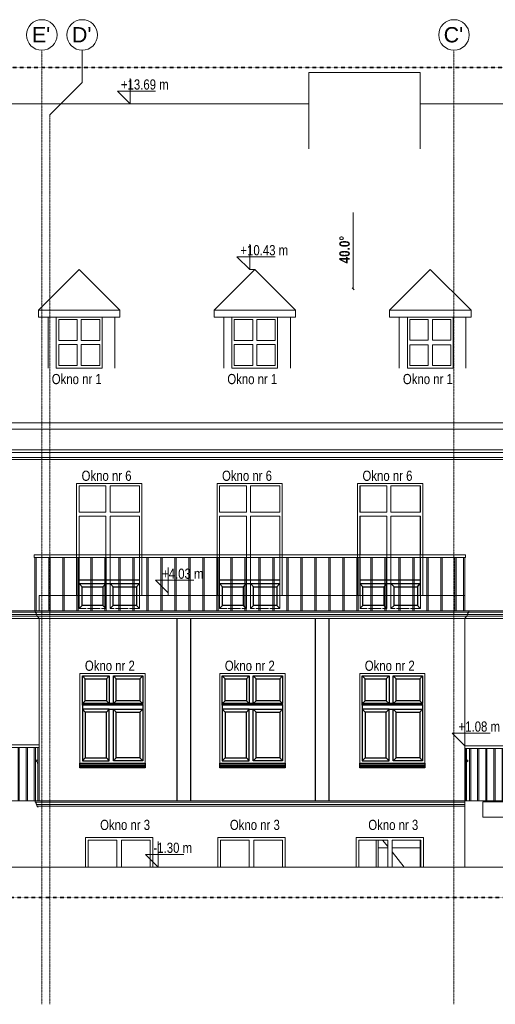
# Model space of a CAD drawing. Header units: millimetres. Extents: x -784 to 360321, y -10607 to 16514.
# Tile 3 of 95: x 15873 to 25220, y -3995 to 15340. Entities that reach past the tile are written whole.
import ezdxf

# ---------------------------------------------------------------- set-up
doc = ezdxf.new("R2010")
doc.units = ezdxf.units.MM
doc.linetypes.add('__FK_przerywana', pattern=[3.2004, 1.6002, -1.6002])
doc.linetypes.add('Linia siatki', pattern=[22.225, 12.7, -3.175, 3.175, -3.175])
for name, color, linetype, lineweight in [('A-DETL-THIN', 7, 'Continuous', 5), ('A-GENM', 7, 'Continuous', 5), ('C-TOPO', 7, 'Continuous', 5), ('G-ANNO-DIMS', 7, 'Continuous', 5), ('S-GRID', 7, 'Continuous', 5), ('S-GRID-IDEN', 7, 'Continuous', 5)]:
    doc.layers.add(name, color=color, linetype=linetype, lineweight=lineweight)
for name, color, linetype, lineweight, true_color in [('A-DOOR', 7, 'Continuous', 18, 0x7f7f7f), ('A-DOOR-FRAM', 7, 'Continuous', 18, 0x7f7f7f), ('A-DOOR-HDLN', 7, 'Continuous', 18, 0x7f7f7f), ('A-FLOR', 7, 'Continuous', 18, 0x7f7f7f), ('A-FLOR-HRAL', 7, 'Continuous', 18, 0x7f7f7f), ('A-GLAZ', 7, 'Continuous', 18, 0x7f7f7f), ('A-ROOF', 7, 'Continuous', 18, 0x7f7f7f), ('A-WALL', 7, 'Continuous', 18, 0x7f7f7f), ('S-STRS', 7, 'Continuous', 18, 0x7f7f7f)]:
    doc.layers.add(name, color=color, linetype=linetype, lineweight=lineweight, true_color=true_color)
doc.styles.add('Arial', font='arial.ttf', dxfattribs={"height": 300})
doc.styles.add('Arial_2', font='arial.ttf', dxfattribs={"width": 0.8, "height": 200})
doc.styles.add('Arial_B', font='arialbd.ttf', dxfattribs={"width": 0.8, "height": 206.349206})

# ---------------------------------------------------------------- blocks, each defined once
blk = doc.blocks.new('Poręcz - 25mm-1252062-Północ')
at = {"layer": 'A-FLOR-HRAL'}
for p, q in [((16161, 0), (16161, 1050)), ((16186, 0), (16186, 1050))]:
    blk.add_line(p, q, dxfattribs=at)
blk = doc.blocks.new('Poręcz - 25mm-1536193-Północ')
at = {"layer": 'A-FLOR-HRAL'}
for p, q in [((10561, 0), (10561, 989)), ((10586, 0), (10586, 1003))]:
    blk.add_line(p, q, dxfattribs=at)
blk = doc.blocks.new('Poręcz - 25mm-1536191-Północ')
at = {"layer": 'A-FLOR-HRAL'}
for p, q in [((10401, -186), (10401, 896)), ((10426, -186), (10426, 910))]:
    blk.add_line(p, q, dxfattribs=at)
blk = doc.blocks.new('Poręcz - 25mm-V1-Północ')
at = {"layer": 'A-FLOR-HRAL'}
for p, q in [((10241, -371), (10241, 803)), ((10266, -371), (10266, 817))]:
    blk.add_line(p, q, dxfattribs=at)
blk = doc.blocks.new('Poręcz - 25mm-1535644-Północ')
at = {"layer": 'A-FLOR-HRAL'}
for p, q in [((10641, 0), (10641, 1035)), ((10666, 0), (10666, 1049))]:
    blk.add_line(p, q, dxfattribs=at)
blk = doc.blocks.new('Poręcz - 25mm-V2-Północ')
at = {"layer": 'A-FLOR-HRAL'}
blk.add_line((16233, 0), (16233, 1050), dxfattribs=at)
blk = doc.blocks.new('Poręcz - 25mm-1535640-Północ')
at = {"layer": 'A-FLOR-HRAL'}
for p, q in [((8733, -1114), (8733, -72)), ((8758, -1114), (8758, -58))]:
    blk.add_line(p, q, dxfattribs=at)
blk = doc.blocks.new('Poręcz - Poręcz-1479612-Północ')
for name, p in [('Poręcz - 25mm-1536193-Północ', (0, 0)), ('Poręcz - 25mm-1535644-Północ', (0, 0)), ('Poręcz - 25mm-1252062-Północ', (-5440, 0)), ('Poręcz - 25mm-1252062-Północ', (-5280, 0)), ('Poręcz - 25mm-1252062-Północ', (-5120, 0)), ('Poręcz - 25mm-1252062-Północ', (-4960, 0)), ('Poręcz - 25mm-1252062-Północ', (-4800, 0)), ('Poręcz - 25mm-1252062-Północ', (-4640, 0)), ('Poręcz - 25mm-1252062-Północ', (-4480, 0)), ('Poręcz - 25mm-1252062-Północ', (-4320, 0)), ('Poręcz - 25mm-1252062-Północ', (-4160, 0)), ('Poręcz - 25mm-1252062-Północ', (-4000, 0)), ('Poręcz - 25mm-1252062-Północ', (-3840, 0)), ('Poręcz - 25mm-1252062-Północ', (-3680, 0)), ('Poręcz - 25mm-1252062-Północ', (-3520, 0)), ('Poręcz - 25mm-1252062-Północ', (-3360, 0)), ('Poręcz - 25mm-1252062-Północ', (-3200, 0)), ('Poręcz - 25mm-1252062-Północ', (-3040, 0)), ('Poręcz - 25mm-1252062-Północ', (-2880, 0)), ('Poręcz - 25mm-1252062-Północ', (-2720, 0)), ('Poręcz - 25mm-1252062-Północ', (-2560, 0)), ('Poręcz - 25mm-1252062-Północ', (-2400, 0)), ('Poręcz - 25mm-1252062-Północ', (-2240, 0)), ('Poręcz - 25mm-1252062-Północ', (-2080, 0)), ('Poręcz - 25mm-1252062-Północ', (-1920, 0)), ('Poręcz - 25mm-1252062-Północ', (-1760, 0)), ('Poręcz - 25mm-1252062-Północ', (-1600, 0)), ('Poręcz - 25mm-1252062-Północ', (-1440, 0)), ('Poręcz - 25mm-1252062-Północ', (-1280, 0)), ('Poręcz - 25mm-1252062-Północ', (-1120, 0)), ('Poręcz - 25mm-1252062-Północ', (-960, 0)), ('Poręcz - 25mm-1252062-Północ', (-800, 0)), ('Poręcz - 25mm-1252062-Północ', (-640, 0)), ('Poręcz - 25mm-1252062-Północ', (-480, 0)), ('Poręcz - 25mm-1252062-Północ', (-320, 0)), ('Poręcz - 25mm-1252062-Północ', (-160, 0)), ('Poręcz - 25mm-1252062-Północ', (0, 0)), ('Poręcz - 25mm-V2-Północ', (0, 0)), ('Poręcz - 25mm-V1-Północ', (0, 0)), ('Poręcz - 25mm-1536191-Północ', (0, 0)), ('Poręcz - 25mm-V1-Północ', (-320, -186)), ('Poręcz - 25mm-1536191-Północ', (-320, -186)), ('Poręcz - 25mm-V1-Północ', (-640, -371)), ('Poręcz - 25mm-1536191-Północ', (-640, -371)), ('Poręcz - 25mm-V1-Północ', (-960, -557)), ('Poręcz - 25mm-1536191-Północ', (-960, -557)), ('Poręcz - 25mm-V1-Północ', (-1280, -743)), ('Poręcz - 25mm-1536191-Północ', (-1280, -743)), ('Poręcz - 25mm-1535640-Północ', (0, 0)), ('Poręcz - 25mm-1536191-Północ', (-1600, -929))]:
    blk.add_blockref(name, p)
blk = doc.blocks.new('Typ poręczy górnej - Górna poręcz_wewnętrzny_-1479621-Północ')
at = {"layer": 'A-FLOR-HRAL'}
for p, q in [((10653, 1100), (8733, -14)), ((10667, 1050), (8733, -72)), ((16258, 1100), (10653, 1100)), ((16258, 1050), (10667, 1050)), ((8733, -72), (8733, -14))]:
    blk.add_line(p, q, dxfattribs=at)
blk = doc.blocks.new('Drz Drzwi pełne x1 ___FK_04_0 - Dd - W - zwykłe - 97_6 x 203_7 _90 x 200_ EI 121-V3-Północ')
at = {"layer": 'A-DOOR-HDLN', "lineweight": 5, "true_color": 0x787878}
h = blk.add_hatch(dxfattribs=at)
h.set_pattern_fill('FP_2', color=8, style=0, pattern_type=2)
h.set_pattern_definition([(0, (23328.4, -2720), (0, 600), [])])
h.paths.add_polyline_path([(23192, -1300), (23741, -1300), (23741, -770), (23192, -770), (23192, -1232)])
h.paths.add_polyline_path([(22918, -1300), (23105, -1300), (23105, -770), (22915, -770), (22915, -1300)])
at = {"layer": 'A-DOOR-FRAM'}
for p, q in [((22878, -770), (22878, -1300)), ((22915, -1300), (22915, -770)), ((23741, -770), (23741, -1300))]:
    blk.add_line(p, q, dxfattribs=at)
at = {"layer": 'A-DOOR-HDLN'}
for p, q in [((23006, -770), (23105, -894)), ((23192, -1002), (23430, -1300))]:
    blk.add_line(p, q, dxfattribs=at)
blk = doc.blocks.new('Poręcz - 25mm-1801074-Północ')
at = {"layer": 'A-FLOR-HRAL'}
for p, q in [((33201, -1140), (33201, -32)), ((33226, -1140), (33226, -44))]:
    blk.add_line(p, q, dxfattribs=at)
blk = doc.blocks.new('Poręcz - 25mm-1801072-Północ')
at = {"layer": 'A-FLOR-HRAL'}
for p, q in [((33041, -1140), (33041, 48)), ((33066, -1140), (33066, 36))]:
    blk.add_line(p, q, dxfattribs=at)
blk = doc.blocks.new('Poręcz - 25mm-V13-Północ')
at = {"layer": 'A-FLOR-HRAL'}
for p, q in [((30961, 0), (30961, 1030)), ((30986, 0), (30986, 1030))]:
    blk.add_line(p, q, dxfattribs=at)
blk = doc.blocks.new('Poręcz - 25mm-V14-Północ')
at = {"layer": 'A-FLOR-HRAL'}
for p, q in [((24631, 0), (24631, 1030)), ((24656, 0), (24656, 1030))]:
    blk.add_line(p, q, dxfattribs=at)
blk = doc.blocks.new('Poręcz - 25mm-1801112-Północ')
at = {"layer": 'A-FLOR-HRAL'}
for p, q in [((33304, -1140), (33304, -83)), ((33329, -1140), (33329, -96))]:
    blk.add_line(p, q, dxfattribs=at)
blk = doc.blocks.new('Poręcz - Poręcz-1540562-Północ')
for name, p in [('Poręcz - 25mm-V14-Północ', (0, 0)), ('Poręcz - 25mm-V13-Północ', (-6249.6, 0)), ('Poręcz - 25mm-V13-Północ', (-6089.6, 0)), ('Poręcz - 25mm-V13-Północ', (-5929.6, 0)), ('Poręcz - 25mm-V13-Północ', (-5769.6, 0)), ('Poręcz - 25mm-V13-Północ', (-5609.6, 0)), ('Poręcz - 25mm-V13-Północ', (-5449.6, 0)), ('Poręcz - 25mm-V13-Północ', (-5289.6, 0)), ('Poręcz - 25mm-V13-Północ', (-5129.6, 0)), ('Poręcz - 25mm-V13-Północ', (-4969.6, 0)), ('Poręcz - 25mm-V13-Północ', (-4809.6, 0)), ('Poręcz - 25mm-V13-Północ', (-4649.6, 0)), ('Poręcz - 25mm-V13-Północ', (-4489.6, 0)), ('Poręcz - 25mm-V13-Północ', (-4329.6, 0)), ('Poręcz - 25mm-V13-Północ', (-4169.6, 0)), ('Poręcz - 25mm-V13-Północ', (-4009.6, 0)), ('Poręcz - 25mm-V13-Północ', (-3849.6, 0)), ('Poręcz - 25mm-V13-Północ', (-3689.6, 0)), ('Poręcz - 25mm-V13-Północ', (-3529.6, 0)), ('Poręcz - 25mm-V13-Północ', (-3369.6, 0)), ('Poręcz - 25mm-V13-Północ', (-3209.6, 0)), ('Poręcz - 25mm-V13-Północ', (-3049.6, 0)), ('Poręcz - 25mm-V13-Północ', (-2889.6, 0)), ('Poręcz - 25mm-V13-Północ', (-2729.6, 0)), ('Poręcz - 25mm-V13-Północ', (-2569.6, 0)), ('Poręcz - 25mm-V13-Północ', (-2409.6, 0)), ('Poręcz - 25mm-V13-Północ', (-2249.6, 0)), ('Poręcz - 25mm-V13-Północ', (-2089.6, 0)), ('Poręcz - 25mm-V13-Północ', (-1929.6, 0)), ('Poręcz - 25mm-V13-Północ', (-1769.6, 0)), ('Poręcz - 25mm-V13-Północ', (-1609.6, 0)), ('Poręcz - 25mm-V13-Północ', (-1449.6, 0)), ('Poręcz - 25mm-V13-Północ', (-1289.6, 0)), ('Poręcz - 25mm-V13-Północ', (-1129.6, 0)), ('Poręcz - 25mm-V13-Północ', (-969.6, 0)), ('Poręcz - 25mm-V13-Północ', (-809.6, 0)), ('Poręcz - 25mm-V13-Północ', (-649.6, 0)), ('Poręcz - 25mm-V13-Północ', (-489.6, 0)), ('Poręcz - 25mm-V13-Północ', (-329.6, 0)), ('Poręcz - 25mm-V13-Północ', (-240, 0)), ('Poręcz - 25mm-V13-Północ', (-160, 0)), ('Poręcz - 25mm-V13-Północ', (0, 0)), ('Poręcz - 25mm-1801072-Północ', (-1920, 960)), ('Poręcz - 25mm-1801074-Północ', (-1920, 960)), ('Poręcz - 25mm-1801072-Północ', (-1600, 800)), ('Poręcz - 25mm-1801074-Północ', (-1600, 800)), ('Poręcz - 25mm-1801072-Północ', (-1280, 640)), ('Poręcz - 25mm-1801074-Północ', (-1280, 640)), ('Poręcz - 25mm-1801072-Północ', (-960, 480)), ('Poręcz - 25mm-1801074-Północ', (-960, 480)), ('Poręcz - 25mm-1801072-Północ', (-640, 320)), ('Poręcz - 25mm-1801074-Północ', (-640, 320)), ('Poręcz - 25mm-1801072-Północ', (-320, 160)), ('Poręcz - 25mm-1801074-Północ', (-320, 160)), ('Poręcz - 25mm-1801072-Północ', (0, 0)), ('Poręcz - 25mm-1801074-Północ', (0, 0)), ('Poręcz - 25mm-1801112-Północ', (0, 0))]:
    blk.add_blockref(name, p)
blk = doc.blocks.new('Typ poręczy górnej - Górna poręcz_wewnętrzny_-1540574-Północ')
at = {"layer": 'A-FLOR-HRAL'}
for p, q in [((30733, 1080), (24619, 1080)), ((24619, 1030), (24619, 1080)), ((24619, 1030), (30733, 1030)), ((31089, 1080), (30733, 1080)), ((30733, 1030), (31077, 1030)), ((31077, 1030), (33329, -96)), ((33329, -40), (31089, 1080)), ((33329, -40), (33329, -96))]:
    blk.add_line(p, q, dxfattribs=at)
blk = doc.blocks.new('Aluprof_MB-45_I_Alu_Window-FIX-4-panel_ENG_R-00495 - 1230 x 1483-1593343-Północ')
at = {"layer": 'A-GLAZ'}
for p, q in [((22560, 5671), (22560, 6183)), ((22560, 6183), (23088, 6183)), ((23088, 6183), (23088, 5671)), ((23169, 6183), (23746, 6183)), ((23169, 5671), (23169, 6183)), ((23746, 6183), (23746, 5671)), ((23088, 5671), (22560, 5671)), ((23746, 5671), (23169, 5671)), ((22560, 5590), (23088, 5590)), ((22560, 4030), (22560, 5590)), ((23088, 5590), (23088, 4030)), ((23169, 5590), (23746, 5590)), ((23169, 4030), (23169, 5590)), ((23746, 5590), (23746, 4030))]:
    blk.add_line(p, q, dxfattribs=at)
blk = doc.blocks.new('Aluprof_MB-45_I_Alu_Window-FIX-4-panel_ENG_R-00495 - 1230 x 1484-1595857-Północ')
at = {"layer": 'A-GLAZ'}
for p, q in [((20090, 9041), (20090, 9453)), ((20090, 9453), (20453, 9453)), ((20453, 9453), (20453, 9041)), ((20534, 9453), (20896, 9453)), ((20534, 9041), (20534, 9453)), ((20896, 9453), (20896, 9041)), ((20453, 9041), (20090, 9041)), ((20090, 8960), (20453, 8960)), ((20090, 8547), (20090, 8960)), ((20453, 8960), (20453, 8547)), ((20896, 9041), (20534, 9041)), ((20534, 8960), (20896, 8960)), ((20534, 8547), (20534, 8960)), ((20896, 8960), (20896, 8547)), ((20453, 8547), (20090, 8547)), ((20896, 8547), (20534, 8547))]:
    blk.add_line(p, q, dxfattribs=at)
blk = doc.blocks.new('Aluprof_MB-45_I_Alu_Window-FIX-4-panel_ENG_R-00495 - 1230 x 1484-V18-Północ')
at = {"layer": 'A-GLAZ'}
for p, q in [((23493, 8500), (23493, 9500)), ((24393, 9500), (24393, 8500)), ((23543, 9450), (23543, 9044)), ((23543, 9450), (23900, 9450)), ((23900, 9450), (23900, 9044)), ((23987, 9450), (24343, 9450)), ((23987, 9044), (23987, 9450)), ((24343, 9044), (24343, 9450)), ((23900, 9044), (23543, 9044)), ((23543, 8957), (23543, 8550)), ((23543, 8957), (23900, 8957)), ((23900, 8957), (23900, 8550)), ((24343, 9044), (23987, 9044)), ((23987, 8550), (23987, 8957)), ((23987, 8957), (24343, 8957)), ((24343, 8550), (24343, 8957)), ((23543, 8550), (23900, 8550)), ((23987, 8550), (24343, 8550)), ((24393, 8500), (23493, 8500))]:
    blk.add_line(p, q, dxfattribs=at)
blk = doc.blocks.new('Aluprof_MB-45_I_Alu_Window-FIX-4-panel_ENG_R-00495 - 1230 x 1486-1786841-Północ')
at = {"layer": 'A-GLAZ'}
for p, q in [((11613, -770), (11613, -1300)), ((11613, -770), (12180, -770)), ((12180, -770), (12180, -1300)), ((12267, -770), (12833, -770)), ((12267, -1300), (12267, -770)), ((12833, -1300), (12833, -770))]:
    blk.add_line(p, q, dxfattribs=at)
blk = doc.blocks.new('Modele ogólne 8 - Modele ogólne 8-1841655-Północ')
at = {"layer": 'A-GENM'}
for p, q in [((27459, 6840), (4473, 6840)), ((27629, 6745), (4643, 6745)), ((27659, 6700), (4673, 6700))]:
    blk.add_line(p, q, dxfattribs=at)
blk = doc.blocks.new('Modele ogólne 9 - Modele ogólne 9-1844056-Północ')
at = {"layer": 'A-GENM'}
for p, q in [((16178, 3730), (4623, 3730)), ((4623, 3705), (16178, 3705)), ((24698, 3730), (16178, 3730)), ((16178, 3730), (16178, 3705)), ((16178, 3705), (24698, 3705)), ((27609, 3730), (24698, 3730)), ((24698, 3730), (24698, 3705)), ((24698, 3705), (27609, 3705)), ((4645, 3660), (16200, 3660)), ((4656, 3625), (16211, 3625)), ((4697, 3580), (16252, 3580)), ((16200, 3660), (24677, 3660)), ((16211, 3660), (16211, 3625)), ((16211, 3625), (24666, 3625)), ((16252, 3580), (24625, 3580)), ((24625, 3580), (27683, 3580)), ((24666, 3660), (24666, 3625)), ((24666, 3625), (27642, 3625)), ((24677, 3660), (27631, 3660))]:
    blk.add_line(p, q, dxfattribs=at)
for points in [[(16178, 3705), (16181, 3703), (16187, 3699), (16194, 3690), (16198, 3681), (16201, 3671), (16201, 3663), (16200, 3660)], [(24698, 3705), (24695, 3703), (24690, 3699), (24683, 3690), (24679, 3681), (24676, 3671), (24676, 3663), (24677, 3660)], [(16222, 3625), (16223, 3623), (16224, 3619), (16227, 3613), (16232, 3608), (16235, 3606), (16237, 3605)], [(16237, 3605), (16239, 3604), (16242, 3602), (16247, 3597), (16250, 3592), (16252, 3586), (16252, 3582), (16252, 3580)], [(24640, 3605), (24638, 3604), (24634, 3602), (24630, 3597), (24627, 3592), (24625, 3586), (24625, 3582), (24625, 3580)], [(24655, 3625), (24654, 3623), (24653, 3619), (24650, 3613), (24645, 3608), (24642, 3606), (24640, 3605)]]:
    blk.add_open_spline(points, degree=3, dxfattribs=at)
blk = doc.blocks.new('Modele ogólne 10 - Modele ogólne 10-1844524-Północ')
at = {"layer": 'A-GENM'}
for p, q in [((16178, 0), (24618, 0)), ((16178, -25), (16178, 0)), ((24618, -25), (16178, -25)), ((24618, -70), (16200, -70)), ((16211, -105), (16211, -70)), ((24618, -105), (16211, -105))]:
    blk.add_line(p, q, dxfattribs=at)
blk.add_open_spline([(16200, -70), (16201, -67), (16201, -59), (16198, -50), (16195, -43), (16193, -39), (16190, -35), (16188, -32), (16184, -29), (16181, -26), (16178, -25)], degree=3, knots=[0, 0, 0, 0, 0.2, 0.4, 0.55, 0.625, 0.7, 0.775, 0.85, 1, 1, 1, 1], dxfattribs=at)
for points in [[(16237, -125), (16235, -124), (16232, -122), (16227, -117), (16224, -111), (16223, -107), (16222, -105)], [(16238, -126), (16238, -125), (16238, -125), (16237, -125)]]:
    blk.add_open_spline(points, degree=3, dxfattribs=at)
blk = doc.blocks.new('Modele ogólne 14 - Modele ogólne 14-1848059-Północ')
at = {"layer": 'A-GENM'}
for p, q in [((16233, 800), (16198, 800)), ((16198, 800), (16198, 770)), ((16198, 770), (16221, 759)), ((16221, 759), (16221, 739)), ((16221, 739), (16230, 733)), ((16230, 733), (16232, 710))]:
    blk.add_line(p, q, dxfattribs=at)
blk = doc.blocks.new('Modele ogólne 15 - Modele ogólne 15-1848361-Północ')
at = {"layer": 'A-GENM'}
for p, q in [((24631, 800), (24618, 800)), ((24678, 800), (24656, 800)), ((24678, 770), (24678, 800)), ((24624, 710), (24631, 710)), ((24656, 760), (24678, 770))]:
    blk.add_line(p, q, dxfattribs=at)
blk.add_arc((24618, 710), 6.06, 360, 90, dxfattribs=at)
blk = doc.blocks.new('Siatka - SOsi_Sybol osi-348494-Północ')
at = {"layer": 'S-GRID-IDEN', "color": 142, "true_color": 0x0080c0}
blk.add_circle((35813, 15040), 300, dxfattribs=at)
blk = doc.blocks.new('Rzędne punktów - Znacznik rzędnej-348474-Północ')
at = {"layer": 'G-ANNO-DIMS'}
for p, q in [((18045, 13688), (18045, 14188)), ((17795, 13938), (18045, 13688)), ((17795, 13938), (18545, 13938))]:
    blk.add_line(p, q, dxfattribs=at)
blk = doc.blocks.new('Poręcz - 25mm-V48-Wschód')
at = {"layer": 'A-FLOR-HRAL'}
for p, q in [((2373, 3730), (2373, 4780)), ((2398, 3730), (2398, 4780))]:
    blk.add_line(p, q, dxfattribs=at)
blk = doc.blocks.new('Poręcz - 25mm-V49-Wschód')
at = {"layer": 'A-FLOR-HRAL'}
for p, q in [((-5877, 3730), (-5877, 4780)), ((-5852, 3730), (-5852, 4780))]:
    blk.add_line(p, q, dxfattribs=at)
blk = doc.blocks.new('Poręcz - Poręcz-1533064-Wschód')
for name, p in [('Poręcz - 25mm-V49-Wschód', (0, 0)), ('Poręcz - 25mm-V48-Wschód', (-7975, 0)), ('Poręcz - 25mm-V48-Wschód', (-7700, 0)), ('Poręcz - 25mm-V48-Wschód', (-7425, 0)), ('Poręcz - 25mm-V48-Wschód', (-7150, 0)), ('Poręcz - 25mm-V48-Wschód', (-6875, 0)), ('Poręcz - 25mm-V48-Wschód', (-6600, 0)), ('Poręcz - 25mm-V48-Wschód', (-6325, 0)), ('Poręcz - 25mm-V48-Wschód', (-6050, 0)), ('Poręcz - 25mm-V48-Wschód', (-5775, 0)), ('Poręcz - 25mm-V48-Wschód', (-5500, 0)), ('Poręcz - 25mm-V48-Wschód', (-5225, 0)), ('Poręcz - 25mm-V48-Wschód', (-4950, 0)), ('Poręcz - 25mm-V48-Wschód', (-4675, 0)), ('Poręcz - 25mm-V48-Wschód', (-4400, 0)), ('Poręcz - 25mm-V48-Wschód', (-4125, 0)), ('Poręcz - 25mm-V48-Wschód', (-3850, 0)), ('Poręcz - 25mm-V48-Wschód', (-3575, 0)), ('Poręcz - 25mm-V48-Wschód', (-3300, 0)), ('Poręcz - 25mm-V48-Wschód', (-3025, 0)), ('Poręcz - 25mm-V48-Wschód', (-2750, 0)), ('Poręcz - 25mm-V48-Wschód', (-2475, 0)), ('Poręcz - 25mm-V48-Wschód', (-2200, 0)), ('Poręcz - 25mm-V48-Wschód', (-1925, 0)), ('Poręcz - 25mm-V48-Wschód', (-1650, 0)), ('Poręcz - 25mm-V48-Wschód', (-1375, 0)), ('Poręcz - 25mm-V48-Wschód', (-1100, 0)), ('Poręcz - 25mm-V48-Wschód', (-825, 0)), ('Poręcz - 25mm-V48-Wschód', (-550, 0)), ('Poręcz - 25mm-V48-Wschód', (-275, 0)), ('Poręcz - 25mm-V48-Wschód', (0, 0)), ('Poręcz - 25mm-V48-Wschód', (170, 0))]:
    blk.add_blockref(name, p)
blk = doc.blocks.new('Typ poręczy górnej - Górna poręcz_wewnętrzny_-1533136-Wschód')
at = {"layer": 'A-FLOR-HRAL'}
for p, q in [((-5889, 4780), (-5889, 4830)), ((2581, 4830), (-5889, 4830)), ((2581, 4780), (-5889, 4780)), ((2581, 4780), (2581, 4830))]:
    blk.add_line(p, q, dxfattribs=at)
blk = doc.blocks.new('Aluprof_MB-45_I_Alu_Window-FIX-4-panel_ENG_R-00495 - 1230 x 1480-1588573-Północ')
at = {"layer": 'A-GLAZ'}
for p, q in [((5990, 1941), (5990, 2513)), ((5990, 2513), (6518, 2513)), ((6518, 2513), (6518, 1941)), ((6599, 2513), (7176, 2513)), ((6599, 1941), (6599, 2513)), ((7176, 2513), (7176, 1941)), ((6518, 1941), (5990, 1941)), ((7176, 1941), (6599, 1941)), ((5990, 1860), (6518, 1860)), ((5990, 847), (5990, 1860)), ((6518, 1860), (6518, 847)), ((6599, 1860), (7176, 1860)), ((6599, 847), (6599, 1860)), ((7176, 1860), (7176, 847)), ((6518, 847), (5990, 847)), ((7176, 847), (6599, 847))]:
    blk.add_line(p, q, dxfattribs=at)
blk = doc.blocks.new('Aluprof_MB-45_I_Alu_Window-FIX-4-panel_ENG_R-00495 - 1230 x 1483-1593343-Wschód')
at = {"layer": 'A-GLAZ'}
for p, q in [((-2167, 5671), (-2167, 6183)), ((-2167, 6183), (-1640, 6183)), ((-1640, 6183), (-1640, 5671)), ((-1559, 6183), (-981, 6183)), ((-1559, 5671), (-1559, 6183)), ((-981, 6183), (-981, 5671)), ((-1640, 5671), (-2167, 5671)), ((-981, 5671), (-1559, 5671)), ((-2167, 5590), (-1640, 5590)), ((-2167, 4830), (-2167, 5590)), ((-1640, 5590), (-1640, 4830)), ((-1559, 5590), (-981, 5590)), ((-1559, 4830), (-1559, 5590)), ((-981, 5590), (-981, 4830)), ((-2167, 3777), (-2167, 4780)), ((-1640, 4780), (-1640, 3777)), ((-1559, 3777), (-1559, 4780)), ((-981, 4780), (-981, 3777)), ((-2027, 3777), (-2167, 3777)), ((-1752, 3777), (-2002, 3777)), ((-1640, 3777), (-1727, 3777)), ((-1477, 3777), (-1559, 3777)), ((-1202, 3777), (-1452, 3777)), ((-981, 3777), (-1177, 3777))]:
    blk.add_line(p, q, dxfattribs=at)

msp = doc.modelspace()

# ---------------------------------------------------------------- linework, layer by layer
for p, q in [((17040, 4341), (18226, 4341)), ((17040, 4266), (18226, 4266)), ((17099, 4201), (17040, 4266)), ((17508, 4201), (17568, 4266)), ((17711, 4201), (17649, 4266)), ((18168, 4201), (18226, 4266)), ((19800, 4341), (20986, 4341)), ((19800, 4266), (20986, 4266)), ((19859, 4201), (19800, 4266)), ((20268, 4201), (20328, 4266)), ((20471, 4201), (20409, 4266)), ((20928, 4201), (20986, 4266)), ((22560, 4341), (23746, 4341)), ((22560, 4266), (23746, 4266)), ((22619, 4201), (22560, 4266)), ((23028, 4201), (23088, 4266)), ((23231, 4201), (23169, 4266)), ((23688, 4201), (23746, 4266)), ((17099, 3839), (17040, 3777)), ((17508, 3839), (17568, 3777)), ((17711, 3839), (17649, 3777)), ((18168, 3839), (18226, 3777)), ((19859, 3839), (19800, 3777)), ((20268, 3839), (20328, 3777)), ((20471, 3839), (20409, 3777)), ((20928, 3839), (20986, 3777)), ((22619, 3839), (22560, 3777)), ((23028, 3839), (23088, 3777)), ((23231, 3839), (23169, 3777)), ((23688, 3839), (23746, 3777)), ((18967, 0), (18967, 3580)), ((19238, 0), (19238, 3580)), ((21686, 0), (21686, 3580)), ((21957, 0), (21957, 3580)), ((17160, 2398), (17105, 2453)), ((17578, 2398), (17633, 2453)), ((17769, 2398), (17714, 2453)), ((18236, 2398), (18291, 2453)), ((19910, 2398), (19855, 2453)), ((20328, 2398), (20383, 2453)), ((20519, 2398), (20464, 2453)), ((20986, 2398), (21041, 2453)), ((22660, 2398), (22605, 2453)), ((23078, 2398), (23133, 2453)), ((23269, 2398), (23214, 2453)), ((23736, 2398), (23791, 2453)), ((17160, 1966), (17105, 1911)), ((17578, 1966), (17633, 1911)), ((17769, 1966), (17714, 1911)), ((18236, 1966), (18291, 1911)), ((19910, 1966), (19855, 1911)), ((20328, 1966), (20383, 1911)), ((20519, 1966), (20464, 1911)), ((20986, 1966), (21041, 1911)), ((22660, 1966), (22605, 1911)), ((23078, 1966), (23133, 1911)), ((23269, 1966), (23214, 1911)), ((23736, 1966), (23791, 1911)), ((17105, 1881), (17105, 1911)), ((18291, 1910), (17105, 1910)), ((17105, 1890), (18291, 1890)), ((17105, 1881), (17105, 1800)), ((18291, 1881), (17105, 1881)), ((17160, 1745), (17105, 1800)), ((17578, 1745), (17633, 1800)), ((17633, 1800), (17714, 1800)), ((17769, 1745), (17714, 1800)), ((18236, 1745), (18291, 1800)), ((18291, 1890), (18291, 1910)), ((18291, 1890), (18291, 1881)), ((18291, 1881), (18291, 1800)), ((19855, 1881), (19855, 1911)), ((21041, 1910), (19855, 1910)), ((19855, 1890), (21041, 1890)), ((19855, 1881), (19855, 1800)), ((21041, 1881), (19855, 1881)), ((19910, 1745), (19855, 1800)), ((20328, 1745), (20383, 1800)), ((20383, 1800), (20464, 1800)), ((20519, 1745), (20464, 1800)), ((20986, 1745), (21041, 1800)), ((21041, 1890), (21041, 1910)), ((21041, 1890), (21041, 1881)), ((21041, 1881), (21041, 1800)), ((22605, 1881), (22605, 1911)), ((23791, 1910), (22605, 1910)), ((22605, 1890), (23791, 1890)), ((22605, 1881), (22605, 1800)), ((23791, 1881), (22605, 1881)), ((22660, 1745), (22605, 1800)), ((23078, 1745), (23133, 1800)), ((23133, 1800), (23214, 1800)), ((23269, 1745), (23214, 1800)), ((23736, 1745), (23791, 1800)), ((23791, 1890), (23791, 1910)), ((23791, 1890), (23791, 1881)), ((23791, 1881), (23791, 1800)), ((17160, 842), (17105, 787)), ((17578, 842), (17633, 787)), ((17769, 842), (17714, 787)), ((18236, 842), (18291, 787)), ((19910, 842), (19855, 787)), ((20328, 842), (20383, 787)), ((20519, 842), (20464, 787)), ((20986, 842), (21041, 787)), ((22660, 842), (22605, 787)), ((23078, 842), (23133, 787)), ((23269, 842), (23214, 787)), ((23736, 842), (23791, 787)), ((17058, 740), (18338, 740)), ((17058, 740), (18338, 740)), ((17058, 710), (18338, 710)), ((17058, 699), (18338, 699)), ((17058, 679), (18338, 679)), ((17058, 673), (18338, 673)), ((19808, 740), (21088, 740)), ((19808, 740), (21088, 740)), ((19808, 710), (21088, 710)), ((19808, 699), (21088, 699)), ((19808, 679), (21088, 679)), ((19808, 673), (21088, 673)), ((22558, 740), (23838, 740)), ((22558, 740), (23838, 740)), ((22558, 710), (23838, 710)), ((22558, 699), (23838, 699)), ((22558, 679), (23838, 679)), ((22558, 673), (23838, 673))]:
    msp.add_line(p, q)
for points in [[(17508, 3839), (17099, 3839), (17099, 4201), (17508, 4201)], [(17711, 4201), (18168, 4201), (18168, 3839), (17711, 3839)], [(20268, 3839), (19859, 3839), (19859, 4201), (20268, 4201)], [(20471, 4201), (20928, 4201), (20928, 3839), (20471, 3839)], [(23028, 3839), (22619, 3839), (22619, 4201), (23028, 4201)], [(23231, 4201), (23688, 4201), (23688, 3839), (23231, 3839)], [(17160, 2398), (17578, 2398), (17578, 1966), (17160, 1966)], [(17769, 1966), (17769, 2398), (18236, 2398), (18236, 1966)], [(19910, 2398), (20328, 2398), (20328, 1966), (19910, 1966)], [(20519, 1966), (20519, 2398), (20986, 2398), (20986, 1966)], [(22660, 2398), (23078, 2398), (23078, 1966), (22660, 1966)], [(23269, 1966), (23269, 2398), (23736, 2398), (23736, 1966)], [(17578, 1745), (17160, 1745), (17160, 842), (17578, 842)], [(17769, 1745), (18236, 1745), (18236, 842), (17769, 842)], [(20328, 1745), (19910, 1745), (19910, 842), (20328, 842)], [(20519, 1745), (20986, 1745), (20986, 842), (20519, 842)], [(23078, 1745), (22660, 1745), (22660, 842), (23078, 842)], [(23269, 1745), (23736, 1745), (23736, 842), (23269, 842)], [(17058, 740), (18338, 740), (18338, 650), (17058, 650)], [(19808, 740), (21088, 740), (21088, 650), (19808, 650)], [(22558, 740), (23838, 740), (23838, 650), (22558, 650)]]:
    msp.add_lwpolyline(points, close=True)
for points in [[(17105, 2453), (17633, 2453), (17633, 1910), (17105, 1910), (17105, 2453)], [(17714, 1910), (17714, 2453), (18291, 2453), (18291, 1910), (17714, 1910)], [(19855, 2453), (20383, 2453), (20383, 1910), (19855, 1910), (19855, 2453)], [(20464, 1910), (20464, 2453), (21041, 2453), (21041, 1910), (20464, 1910)], [(22605, 2453), (23133, 2453), (23133, 1910), (22605, 1910), (22605, 2453)], [(23214, 1910), (23214, 2453), (23791, 2453), (23791, 1910), (23214, 1910)], [(17633, 1800), (17105, 1800), (17105, 787), (17633, 787), (17633, 1800)], [(17714, 1800), (18291, 1800), (18291, 787), (17714, 787), (17714, 1800)], [(20383, 1800), (19855, 1800), (19855, 787), (20383, 787), (20383, 1800)], [(20464, 1800), (21041, 1800), (21041, 787), (20464, 787), (20464, 1800)], [(23133, 1800), (22605, 1800), (22605, 787), (23133, 787), (23133, 1800)], [(23214, 1800), (23791, 1800), (23791, 787), (23214, 787), (23214, 1800)]]:
    msp.add_lwpolyline(points)
at = {"layer": 'A-DETL-THIN', "color": 6, "linetype": '__FK_przerywana', "lineweight": 35, "true_color": 0xff00ff}
for p, q in [((2054, 14400), (37054, 14400)), ((37054, -1900), (2054, -1900))]:
    msp.add_line(p, q, dxfattribs=at)
at = {"layer": 'A-FLOR'}
msp.add_line((27459, 6890), (4293, 6890), dxfattribs=at)
at = {"layer": 'A-ROOF'}
for p, q in [((21553, 13688), (11758, 13688)), ((29028, 13688), (23743, 13688)), ((4293, 7424), (27689, 7424)), ((27689, 7300), (4293, 7300))]:
    msp.add_line(p, q, dxfattribs=at)
at = {"layer": 'A-ROOF', "color": 7, "lineweight": 5}
for p, q in [((16243, 9634), (17043, 10434)), ((17043, 10434), (17843, 9634)), ((19693, 9634), (20493, 10434)), ((20493, 10434), (21293, 9634)), ((23143, 9634), (23943, 10434)), ((23943, 10434), (24743, 9634)), ((16243, 9500), (16243, 9634)), ((16243, 9634), (17843, 9634)), ((17843, 9500), (16243, 9500)), ((17843, 9634), (17843, 9500)), ((19693, 9500), (19693, 9634)), ((19693, 9634), (21293, 9634)), ((21293, 9500), (19693, 9500)), ((21293, 9634), (21293, 9500)), ((23143, 9500), (23143, 9634)), ((23143, 9634), (24743, 9634)), ((24743, 9500), (23143, 9500)), ((24743, 9634), (24743, 9500))]:
    msp.add_line(p, q, dxfattribs=at)
at = {"layer": 'A-WALL'}
for p, q in [((23743, 14300), (21553, 14300)), ((21553, 14300), (21553, 12803)), ((23743, 14300), (23743, 12803)), ((16433, 9500), (16433, 8498)), ((16593, 8500), (16593, 9500)), ((17493, 9500), (17493, 8500)), ((17743, 8498), (17743, 9500)), ((19883, 9500), (19883, 8498)), ((20043, 8500), (20043, 9500)), ((20943, 9500), (20943, 8500)), ((21193, 8498), (21193, 9500)), ((23333, 9500), (23333, 8498)), ((23493, 8500), (23493, 9500)), ((24393, 9500), (24393, 8500)), ((24643, 8498), (24643, 9500)), ((17493, 8500), (16593, 8500)), ((20943, 8500), (20043, 8500)), ((24393, 8500), (23493, 8500)), ((16993, 4030), (16993, 6230)), ((16993, 6230), (18273, 6230)), ((18273, 6230), (18273, 4030)), ((19753, 4030), (19753, 6230)), ((19753, 6230), (21033, 6230)), ((21033, 6230), (21033, 4030)), ((22513, 4030), (22513, 6230)), ((22513, 6230), (23793, 6230)), ((23793, 6230), (23793, 4030)), ((24618, 4030), (16258, 4030)), ((16258, 4030), (16258, 3730)), ((24618, 3730), (24618, 4030)), ((16258, 3580), (16258, 0)), ((24618, 0), (24618, 3580)), ((17058, 2500), (18338, 2500)), ((17058, 740), (17058, 2500)), ((17058, 2500), (18338, 2500)), ((17058, 740), (17058, 2500)), ((17058, 2500), (18338, 2500)), ((18338, 2500), (18338, 740)), ((18338, 2500), (18338, 740)), ((19808, 2500), (21088, 2500)), ((19808, 2500), (21088, 2500)), ((19808, 740), (19808, 2500)), ((19808, 2500), (21088, 2500)), ((19808, 740), (19808, 2500)), ((19808, 2500), (21088, 2500)), ((21088, 2500), (21088, 740)), ((21088, 2500), (21088, 740)), ((22558, 2500), (23838, 2500)), ((22558, 2500), (23838, 2500)), ((22558, 740), (22558, 2500)), ((22558, 2500), (23838, 2500)), ((22558, 740), (22558, 2500)), ((22558, 2500), (23838, 2500)), ((23838, 2500), (23838, 740)), ((23838, 2500), (23838, 740)), ((16178, 0), (10463, 0)), ((17168, -1300), (17168, -720)), ((17168, -720), (18488, -720)), ((18488, -720), (18488, -1300)), ((19768, -1300), (19768, -720)), ((19768, -720), (21088, -720)), ((21088, -720), (21088, -1300)), ((22488, -1300), (22488, -720)), ((22488, -720), (23808, -720)), ((22878, -1300), (22878, -770)), ((23808, -720), (23808, -1300))]:
    msp.add_line(p, q, dxfattribs=at)
at = {"layer": 'A-WALL', "color": 7, "lineweight": 5}
for p in [(24618, -1300), (31089, 0)]:
    msp.add_line(p, (24618, 0), dxfattribs=at)
at = {"layer": 'C-TOPO'}
msp.add_line((55399, -1300), (-784, -1300), dxfattribs=at)
at = {"layer": 'G-ANNO-DIMS'}
for p, q in [((22428, 11556), (22428, 10056)), ((22428, 10056), (22408, 10076)), ((22428, 10056), (22448, 10037))]:
    msp.add_line(p, q, dxfattribs=at)
at = {"layer": 'G-ANNO-DIMS', "color": 1, "true_color": 0xff0000}
for p, q in [((20493, 10434), (20393, 10434)), ((18793, 4030), (18793, 4081))]:
    msp.add_line(p, q, dxfattribs=at)
at = {"layer": 'S-GRID', "linetype": 'Linia siatki'}
for p, q in [((16308, -3995), (16308, 14740)), ((24408, -3995), (24408, 14740)), ((16468, -3995), (16468, 13470))]:
    msp.add_line(p, q, dxfattribs=at)
at = {"layer": 'S-GRID'}
for p, q in [((17103, 14105), (17103, 14740)), ((16468, 13470), (17103, 14105))]:
    msp.add_line(p, q, dxfattribs=at)
at = {"layer": 'S-STRS'}
for p, q in [((24974, -20), (31034, -20)), ((24974, -320), (24974, -20)), ((24974, -320), (31034, -320))]:
    msp.add_line(p, q, dxfattribs=at)

# ---------------------------------------------------------------- block references
at = {"layer": 'A-DOOR'}
msp.add_blockref('Drz Drzwi pełne x1 ___FK_04_0 - Dd - W - zwykłe - 97_6 x 203_7 _90 x 200_ EI 121-V3-Północ', (0, 0), dxfattribs=at)
at = {"layer": 'A-FLOR-HRAL'}
for name, p in [('Typ poręczy górnej - Górna poręcz_wewnętrzny_-1533136-Wschód', (22050, 0)), ('Poręcz - Poręcz-1533064-Wschód', (22050, 0)), ('Typ poręczy górnej - Górna poręcz_wewnętrzny_-1479621-Północ', (0, 0)), ('Poręcz - Poręcz-1479612-Północ', (0, 0)), ('Typ poręczy górnej - Górna poręcz_wewnętrzny_-1540574-Północ', (0, 0)), ('Poręcz - Poręcz-1540562-Północ', (0, 0))]:
    msp.add_blockref(name, p, dxfattribs=at)
at = {"layer": 'A-GENM'}
for name in ['Modele ogólne 8 - Modele ogólne 8-1841655-Północ', 'Modele ogólne 9 - Modele ogólne 9-1844056-Północ', 'Modele ogólne 14 - Modele ogólne 14-1848059-Północ', 'Modele ogólne 15 - Modele ogólne 15-1848361-Północ', 'Modele ogólne 10 - Modele ogólne 10-1844524-Północ']:
    msp.add_blockref(name, (0, 0), dxfattribs=at)
at = {"layer": 'A-GLAZ'}
for name, p in [('Aluprof_MB-45_I_Alu_Window-FIX-4-panel_ENG_R-00495 - 1230 x 1484-V18-Północ', (0, 0)), ('Aluprof_MB-45_I_Alu_Window-FIX-4-panel_ENG_R-00495 - 1230 x 1484-1595857-Północ', (-3450, 0)), ('Aluprof_MB-45_I_Alu_Window-FIX-4-panel_ENG_R-00495 - 1230 x 1484-1595857-Północ', (0, 0)), ('Aluprof_MB-45_I_Alu_Window-FIX-4-panel_ENG_R-00495 - 1230 x 1483-1593343-Północ', (-5520, 0)), ('Aluprof_MB-45_I_Alu_Window-FIX-4-panel_ENG_R-00495 - 1230 x 1483-1593343-Wschód', (19208, 0)), ('Aluprof_MB-45_I_Alu_Window-FIX-4-panel_ENG_R-00495 - 1230 x 1483-1593343-Północ', (-2760, 0)), ('Aluprof_MB-45_I_Alu_Window-FIX-4-panel_ENG_R-00495 - 1230 x 1483-1593343-Wschód', (21968, 0)), ('Aluprof_MB-45_I_Alu_Window-FIX-4-panel_ENG_R-00495 - 1230 x 1483-1593343-Północ', (0, 0)), ('Aluprof_MB-45_I_Alu_Window-FIX-4-panel_ENG_R-00495 - 1230 x 1483-1593343-Wschód', (24728, 0)), ('Aluprof_MB-45_I_Alu_Window-FIX-4-panel_ENG_R-00495 - 1230 x 1480-1588573-Północ', (11115, -60)), ('Aluprof_MB-45_I_Alu_Window-FIX-4-panel_ENG_R-00495 - 1230 x 1480-1588573-Północ', (13865, -60)), ('Aluprof_MB-45_I_Alu_Window-FIX-4-panel_ENG_R-00495 - 1230 x 1480-1588573-Północ', (16615, -60)), ('Aluprof_MB-45_I_Alu_Window-FIX-4-panel_ENG_R-00495 - 1230 x 1486-1786841-Północ', (5605, 0)), ('Aluprof_MB-45_I_Alu_Window-FIX-4-panel_ENG_R-00495 - 1230 x 1486-1786841-Północ', (8205, 0)), ('Aluprof_MB-45_I_Alu_Window-FIX-4-panel_ENG_R-00495 - 1230 x 1486-1786841-Północ', (10925, 0))]:
    msp.add_blockref(name, p, dxfattribs=at)
at = {"layer": 'G-ANNO-DIMS'}
for p in [(0, 0), (2348, -3254), (748, -9606), (6574, -12608), (551, -14988)]:
    msp.add_blockref('Rzędne punktów - Znacznik rzędnej-348474-Północ', p, dxfattribs=at)
at = {"layer": 'S-GRID-IDEN', "color": 142, "true_color": 0x0080c0}
for p in [(-19505, 0), (-18710, 0), (-11405, 0)]:
    msp.add_blockref('Siatka - SOsi_Sybol osi-348494-Północ', p, dxfattribs=at)

# ---------------------------------------------------------------- texts
at = {"layer": 'G-ANNO-DIMS', "color": 1, "true_color": 0xff0000, "char_height": 200, "attachment_point": 1, "line_spacing_factor": 0.941778, "style": 'Arial_2'}
for s, insert, width in [('+13.69 m', (17863, 14167), 1109.18), ('+10.43 m', (20211, 10913), 1109.18), ('Okno nr 1', (16504, 8383), 1109.18), ('Okno nr 1', (19954, 8383), 1109.18), ('Okno nr 1', (23404, 8383), 1109.18), ('Okno nr 6', (17090, 6484), 1109.18), ('Okno nr 6', (19850, 6484), 1109.18), ('Okno nr 6', (22610, 6484), 1109.18), ('+4.03 m', (18672, 4561), 962.27), ('Okno nr 2', (17155, 2754), 1109.18), ('Okno nr 2', (19905, 2754), 1109.18), ('Okno nr 2', (22655, 2754), 1109.18), ('+1.08 m', (24498, 1559), 962.27), ('Okno nr 3', (17454, -372), 1109.18), ('Okno nr 3', (20004, -372), 1109.18), ('Okno nr 3', (22724, -372), 1109.18), ('-1.30 m', (18503, -821), 896.16)]:
    msp.add_mtext(s, dxfattribs=dict(at, insert=insert, width=width))
at = {"layer": 'G-ANNO-DIMS', "insert": (22154, 10553), "char_height": 206.3, "width": 607.23, "attachment_point": 1, "rotation": 90, "line_spacing_factor": 0.941778, "style": 'Arial_B'}
msp.add_mtext('40.0°', dxfattribs=at)
at = {"layer": 'S-GRID-IDEN', "color": 142, "true_color": 0x0080c0, "char_height": 300, "attachment_point": 1, "style": 'Arial'}
for s, insert, width in [("E'", (16115, 15194), 440.93), ("D'", (16901, 15194), 464.98), ("C'", (24206, 15194), 464.98)]:
    msp.add_mtext(s, dxfattribs=dict(at, insert=insert, width=width))

doc.saveas('drawing.dxf')
